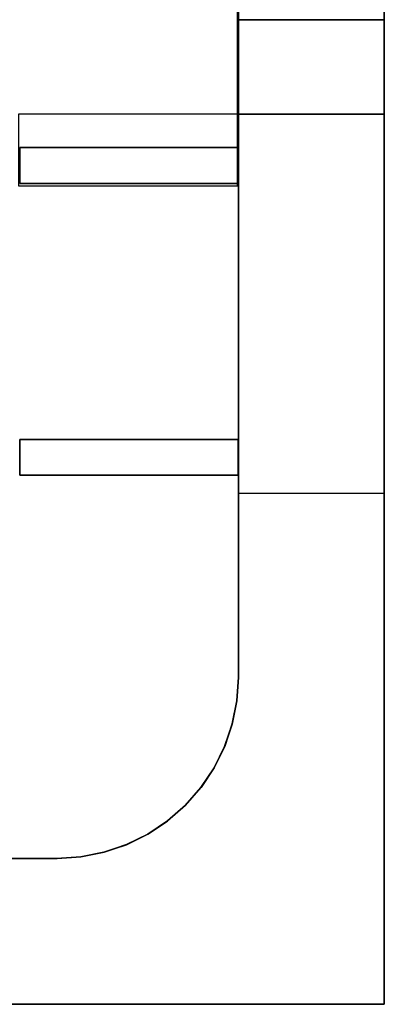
# Model space of a CAD drawing. Header units: millimetres. Extents: x -35 to 33166, y -35 to 31591.
# Tile 87 of 100: x 11537 to 11791, y -35 to 651. Entities that reach past the tile are written whole.
import ezdxf

# ---------------------------------------------------------------- set-up
doc = ezdxf.new("R2010")
doc.units = ezdxf.units.MM
doc.header["$LTSCALE"] = 25.4
doc.layers.get('0').update_dxf_attribs({"true_color": 0xffffff})
for name, color, linetype, true_color in [('end caps & lintels', 7, 'Continuous', 0xffa500), ('ICF - L1', 7, 'Continuous', 0xb4b464), ('ICF - L2', 7, 'Continuous', 0x64ff64)]:
    doc.layers.add(name, color=color, linetype=linetype, true_color=true_color)

# ---------------------------------------------------------------- blocks, each defined once
blk = doc.blocks.new('GF-WG18_LeftCap_6in_#1')
for p, q in [((0, 152.4), (0, 0)), ((50, 152.4), (0, 152.4)), ((50, 152.4, 457.2), (0, 152.4, 457.2)), ((0, 152.4, 457.2), (0, 0, 457.2)), ((0, 152.4), (0, 152.4, 457.2)), ((50, 0), (50, 152.4)), ((50, 0, 457.2), (50, 152.4, 457.2)), ((50, 152.4), (50, 152.4, 457.2)), ((0, 0), (50, 0)), ((0, 0, 457.2), (50, 0, 457.2)), ((0, 0), (0, 0, 457.2)), ((50, 0), (50, 0, 457.2))]:
    blk.add_line(p, q)
blk = doc.blocks.new('GF-WG18_LeftCap_6in_#2')
for p, q in [((0, 152.4), (0, 0)), ((50, 152.4), (0, 152.4)), ((50, 152.4, 457.2), (0, 152.4, 457.2)), ((0, 152.4, 457.2), (0, 0, 457.2)), ((0, 152.4), (0, 152.4, 457.2)), ((50, 0), (50, 152.4)), ((50, 0, 457.2), (50, 152.4, 457.2)), ((50, 152.4), (50, 152.4, 457.2)), ((0, 0), (50, 0)), ((0, 0, 457.2), (50, 0, 457.2)), ((0, 0), (0, 0, 457.2)), ((50, 0), (50, 0, 457.2))]:
    blk.add_line(p, q)
blk = doc.blocks.new('GF-WG18_LeftCap_6in_#3')
for p, q in [((0, 152.4), (0, 0)), ((50, 152.4), (0, 152.4)), ((50, 152.4, 457.2), (0, 152.4, 457.2)), ((0, 152.4, 457.2), (0, 0, 457.2)), ((0, 152.4), (0, 152.4, 457.2)), ((50, 0), (50, 152.4)), ((50, 0, 457.2), (50, 152.4, 457.2)), ((50, 152.4), (50, 152.4, 457.2)), ((0, 0), (50, 0)), ((0, 0, 457.2), (50, 0, 457.2)), ((0, 0), (0, 0, 457.2)), ((50, 0), (50, 0, 457.2))]:
    blk.add_line(p, q)
blk = doc.blocks.new('GF-WG18_LeftCap_6in_#4')
for p, q in [((0, 152.4), (0, 0)), ((50, 152.4), (0, 152.4)), ((50, 152.4, 457.2), (0, 152.4, 457.2)), ((0, 152.4, 457.2), (0, 0, 457.2)), ((0, 152.4), (0, 152.4, 457.2)), ((50, 0), (50, 152.4)), ((50, 0, 457.2), (50, 152.4, 457.2)), ((50, 152.4), (50, 152.4, 457.2)), ((0, 0), (50, 0)), ((0, 0, 457.2), (50, 0, 457.2)), ((0, 0), (0, 0, 457.2)), ((50, 0), (50, 0, 457.2))]:
    blk.add_line(p, q)
blk = doc.blocks.new('GF-WG18_LeftCap_6in_#5')
for p, q in [((0, 152.4), (0, 0)), ((50, 152.4), (0, 152.4)), ((50, 152.4, 271.2), (0, 152.4, 271.2)), ((0, 152.4, 271.2), (0, 0, 271.2)), ((0, 152.4), (0, 152.4, 271.2)), ((50, 0), (50, 152.4)), ((50, 0, 271.2), (50, 152.4, 271.2)), ((50, 152.4), (50, 152.4, 271.2)), ((0, 0), (50, 0)), ((0, 0, 271.2), (50, 0, 271.2)), ((0, 0), (0, 0, 271.2)), ((50, 0), (50, 0, 271.2))]:
    blk.add_line(p, q)
blk = doc.blocks.new('GF-WG18_HeadLintel_6in_#1')
for p, q in [((0, 152.4), (0, 0)), ((0, 152.4, 63), (0, 0, 63)), ((0, 0), (785, 0)), ((0, 0, 63), (785, 0, 63)), ((0, 0), (0, 0, 63))]:
    blk.add_line(p, q)
blk = doc.blocks.new('GF-WG18_SillLintel_6in_#1')
for p, q in [((0, 152.4), (0, 0)), ((0, 152.4, 63), (0, 0, 63)), ((0, 0), (785, 0)), ((0, 0, 63), (785, 0, 63)), ((0, 0), (0, 0, 63))]:
    blk.add_line(p, q)
blk = doc.blocks.new('6XR35_90_C_Web')
for p, q in [((-76.07, -46.84, -12.5), (-76.07, 46.84, -12.5)), ((-76.07, 46.84, -12.5), (76.07, 46.84, -12.5)), ((76.07, 46.84, 12.5), (-76.07, 46.84, 12.5)), ((-76.07, 46.84, 12.5), (-76.07, -46.84, 12.5)), ((-76.07, 46.84, -12.5), (-76.07, 46.84, 12.5)), ((76.07, 46.84, -12.5), (76.07, -46.84, -12.5)), ((76.07, -46.84, 12.5), (76.07, 46.84, 12.5)), ((76.07, 46.84, 12.5), (76.07, 46.84, -12.5)), ((76.07, -46.84, -12.5), (-76.07, -46.84, -12.5)), ((-76.07, -46.84, 12.5), (76.07, -46.84, 12.5)), ((-76.07, -46.84, 12.5), (-76.07, -46.84, -12.5)), ((76.07, -46.84, -12.5), (76.07, -46.84, 12.5))]:
    blk.add_line(p, q)
blk = doc.blocks.new('Group8144')
for p, q in [((-1070.26, 0, 0), (0, 0, 0)), ((-1070.26, 0, 457.2), (0, 0, 457.2)), ((0, 0, 0), (0, -685.8, 0)), ((0, 0, 457.2), (0, 0, 0)), ((0, 0, 457.2), (0, -620.08, 457.2)), ((-1070.26, -101.6, 0), (-227.79, -101.6, 0)), ((-1070.26, -101.6, 457.2), (-227.79, -101.6, 457.2)), ((-211.3, -102.68, 0), (-227.79, -101.6, 0)), ((-227.79, -101.6, 457.2), (-227.79, -101.6, 0)), ((-211.3, -102.68, 457.2), (-227.79, -101.6, 457.2)), ((-195.1, -105.91, 0), (-211.3, -102.68, 0)), ((-195.1, -105.91, 457.2), (-211.3, -102.68, 457.2)), ((-211.3, -102.68, 0), (-211.3, -102.68, 457.2)), ((-179.46, -111.22, 0), (-195.1, -105.91, 0)), ((-179.46, -111.22, 457.2), (-195.1, -105.91, 457.2)), ((-195.1, -105.91, 0), (-195.1, -105.91, 457.2)), ((-164.64, -118.53, 0), (-179.46, -111.22, 0)), ((-164.64, -118.53, 457.2), (-179.46, -111.22, 457.2)), ((-179.46, -111.22, 0), (-179.46, -111.22, 457.2)), ((-150.91, -127.72, 0), (-164.64, -118.53, 0)), ((-150.91, -127.72, 457.2), (-164.64, -118.53, 457.2)), ((-164.64, -118.53, 0), (-164.64, -118.53, 457.2)), ((-138.5, -138.62, 0), (-150.91, -127.72, 0)), ((-138.5, -138.62, 457.2), (-150.91, -127.72, 457.2)), ((-150.91, -127.72, 0), (-150.91, -127.72, 457.2)), ((-127.61, -151.05, 0), (-138.5, -138.62, 0)), ((-127.61, -151.05, 457.2), (-138.5, -138.62, 457.2)), ((-138.5, -138.62, 457.2), (-138.5, -138.62, 0)), ((-118.45, -164.79, 0), (-127.61, -151.05, 0)), ((-118.45, -164.79, 457.2), (-127.61, -151.05, 457.2)), ((-127.61, -151.05, 457.2), (-127.61, -151.05, 0)), ((-111.16, -179.62, 0), (-118.45, -164.79, 0)), ((-111.16, -179.62, 457.2), (-118.45, -164.79, 457.2)), ((-118.45, -164.79, 457.2), (-118.45, -164.79, 0)), ((-111.16, -179.62, 0), (-105.86, -195.27, 0)), ((-105.86, -195.27, 457.2), (-111.16, -179.62, 457.2)), ((-111.16, -179.62, 457.2), (-111.16, -179.62, 0)), ((-105.86, -195.27, 0), (-102.66, -211.47, 0)), ((-102.66, -211.47, 457.2), (-105.86, -195.27, 457.2)), ((-105.86, -195.27, 457.2), (-105.86, -195.27, 0)), ((-102.66, -211.47, 0), (-101.6, -227.96, 0)), ((-101.6, -227.96, 457.2), (-102.66, -211.47, 457.2)), ((-102.66, -211.47, 457.2), (-102.66, -211.47, 0)), ((-101.6, -227.96, 0), (-101.6, -685.8, 0)), ((-101.6, -620.08, 457.2), (-101.6, -227.96, 457.2)), ((-101.6, -227.96, 457.2), (-101.6, -227.96, 0)), ((0, -620.08, 367.8), (-101.6, -620.08, 367.8)), ((-101.6, -620.08, 367.8), (-101.6, -685.8, 367.8)), ((0, -620.08, 457.2), (-101.6, -620.08, 457.2)), ((-101.6, -620.08, 457.2), (-101.6, -620.08, 367.8)), ((0, -685.8, 367.8), (0, -620.08, 367.8)), ((0, -620.08, 367.8), (0, -620.08, 457.2)), ((-101.6, -685.8, 367.8), (0, -685.8, 367.8)), ((-101.6, -685.8, 0), (0, -685.8, 0)), ((-101.6, -685.8, 0), (-101.6, -685.8, 367.8)), ((0, -685.8, 0), (0, -685.8, 367.8))]:
    blk.add_line(p, q)
blk = doc.blocks.new('6XR35_90_C_MSG#66')
blk.add_blockref('Group8144', (0, 0))
at = {"extrusion": (9.17096e-16, 1, -1.15708e-14)}
for p in [(177.8, 99.45, -381), (177.8, 99.45, -584.2)]:
    blk.add_blockref('6XR35_90_C_Web', p, dxfattribs=at)
at = {"extrusion": (9.17096e-16, 1, 1.15708e-14)}
blk.add_blockref('6XR35_90_C_Web', (177.8, 360.57, -381), dxfattribs=at)
blk = doc.blocks.new('Group429#1')
for p, q in [((-1092.2, 0, 457.2), (0, 0, 457.2)), ((0, 0), (-1092.2, 0)), ((0, 0), (0, 0, 457.2)), ((0, 0, 457.2), (0, -685.8, 457.2)), ((0, -685.8), (0, 0)), ((-227.79, -101.6, 457.2), (-1092.2, -101.6, 457.2)), ((-1092.2, -101.6), (-227.79, -101.6)), ((-227.79, -101.6), (-227.79, -101.6, 457.2)), ((-227.79, -101.6, 457.2), (-211.3, -102.68, 457.2)), ((-227.79, -101.6), (-211.3, -102.68)), ((-211.3, -102.68, 457.2), (-195.1, -105.91, 457.2)), ((-211.3, -102.68), (-211.3, -102.68, 457.2)), ((-211.3, -102.68), (-195.1, -105.91)), ((-195.1, -105.91, 457.2), (-179.46, -111.22, 457.2)), ((-195.1, -105.91), (-195.1, -105.91, 457.2)), ((-195.1, -105.91), (-179.46, -111.22)), ((-179.46, -111.22, 457.2), (-164.64, -118.53, 457.2)), ((-179.46, -111.22), (-179.46, -111.22, 457.2)), ((-179.46, -111.22), (-164.64, -118.53)), ((-164.64, -118.53, 457.2), (-150.91, -127.72, 457.2)), ((-164.64, -118.53), (-164.64, -118.53, 457.2)), ((-164.64, -118.53), (-150.91, -127.72)), ((-150.91, -127.72, 457.2), (-138.5, -138.62, 457.2)), ((-150.91, -127.72), (-150.91, -127.72, 457.2)), ((-150.91, -127.72), (-138.5, -138.62)), ((-138.5, -138.62, 457.2), (-127.61, -151.05, 457.2)), ((-138.5, -138.62), (-138.5, -138.62, 457.2)), ((-138.5, -138.62), (-127.61, -151.05)), ((-127.61, -151.05, 457.2), (-118.45, -164.79, 457.2)), ((-127.61, -151.05), (-127.61, -151.05, 457.2)), ((-127.61, -151.05), (-118.45, -164.79)), ((-118.45, -164.79, 457.2), (-111.16, -179.62, 457.2)), ((-118.45, -164.79), (-118.45, -164.79, 457.2)), ((-118.45, -164.79), (-111.16, -179.62)), ((-111.16, -179.62, 457.2), (-105.86, -195.27, 457.2)), ((-111.16, -179.62), (-111.16, -179.62, 457.2)), ((-111.16, -179.62), (-105.86, -195.27)), ((-105.86, -195.27, 457.2), (-102.66, -211.47, 457.2)), ((-105.86, -195.27), (-105.86, -195.27, 457.2)), ((-105.86, -195.27), (-102.66, -211.47)), ((-102.66, -211.47, 457.2), (-101.6, -227.96, 457.2)), ((-102.66, -211.47), (-102.66, -211.47, 457.2)), ((-102.66, -211.47), (-101.6, -227.96)), ((-101.6, -685.8, 457.2), (-101.6, -227.96, 457.2)), ((-101.6, -227.96, 457.2), (-101.6, -227.96)), ((-101.6, -227.96), (-101.6, -685.8))]:
    blk.add_line(p, q)
blk = doc.blocks.new('6XR35_90_C')
blk.add_blockref('Group429#1', (0, 0))
at = {"extrusion": (1, -1.02405e-15, 1.15708e-14)}
for p in [(-177.67, 358.96, -584.2), (-177.67, 358.96, -381)]:
    blk.add_blockref('6XR35_90_C_Web', p, dxfattribs=at)
at = {"extrusion": (1, -1.02405e-15, -1.15708e-14)}
for p in [(-177.67, 97.84, -584.2), (-177.67, 97.84, -381)]:
    blk.add_blockref('6XR35_90_C_Web', p, dxfattribs=at)
blk = doc.blocks.new('Group8495')
for p, q in [((-620.08, 0, 0), (-620.08, -101.6, 0)), ((-620.08, -101.6, 457.2), (-620.08, 0, 457.2)), ((-620.08, 0, 457.2), (-620.08, 0, 0)), ((-620.08, 0, 457.2), (0, 0, 457.2)), ((0, 0, 0), (-620.08, 0, 0)), ((0, 0, 457.2), (0, 0, 0)), ((0, 0, 457.2), (0, -685.8, 457.2)), ((0, 0, 0), (0, -685.8, 0)), ((-620.08, -101.6, 0), (-620.08, -101.6, 457.2)), ((-227.79, -101.6, 457.2), (-620.08, -101.6, 457.2)), ((-227.79, -101.6, 0), (-620.08, -101.6, 0)), ((-227.79, -101.6, 0), (-227.79, -101.6, 457.2)), ((-211.3, -102.68, 457.2), (-227.79, -101.6, 457.2)), ((-227.79, -101.6, 0), (-211.3, -102.68, 0)), ((-195.1, -105.91, 457.2), (-211.3, -102.68, 457.2)), ((-211.3, -102.68, 0), (-195.1, -105.91, 0)), ((-211.3, -102.68, 0), (-211.3, -102.68, 457.2)), ((-179.46, -111.22, 457.2), (-195.1, -105.91, 457.2)), ((-195.1, -105.91, 0), (-179.46, -111.22, 0)), ((-195.1, -105.91, 0), (-195.1, -105.91, 457.2)), ((-164.64, -118.53, 457.2), (-179.46, -111.22, 457.2)), ((-179.46, -111.22, 0), (-164.64, -118.53, 0)), ((-179.46, -111.22, 0), (-179.46, -111.22, 457.2)), ((-150.91, -127.72, 457.2), (-164.64, -118.53, 457.2)), ((-164.64, -118.53, 0), (-150.91, -127.72, 0)), ((-164.64, -118.53, 0), (-164.64, -118.53, 457.2)), ((-138.5, -138.62, 457.2), (-150.91, -127.72, 457.2)), ((-138.5, -138.62, 0), (-150.91, -127.72, 0)), ((-150.91, -127.72, 0), (-150.91, -127.72, 457.2)), ((-127.61, -151.05, 457.2), (-138.5, -138.62, 457.2)), ((-127.61, -151.05, 0), (-138.5, -138.62, 0)), ((-138.5, -138.62, 0), (-138.5, -138.62, 457.2)), ((-118.45, -164.79, 457.2), (-127.61, -151.05, 457.2)), ((-118.45, -164.79, 0), (-127.61, -151.05, 0)), ((-127.61, -151.05, 457.2), (-127.61, -151.05, 0)), ((-111.16, -179.62, 457.2), (-118.45, -164.79, 457.2)), ((-111.16, -179.62, 0), (-118.45, -164.79, 0)), ((-118.45, -164.79, 457.2), (-118.45, -164.79, 0)), ((-105.86, -195.27, 457.2), (-111.16, -179.62, 457.2)), ((-111.16, -179.62, 0), (-105.86, -195.27, 0)), ((-111.16, -179.62, 457.2), (-111.16, -179.62, 0)), ((-102.66, -211.47, 457.2), (-105.86, -195.27, 457.2)), ((-105.86, -195.27, 0), (-102.66, -211.47, 0)), ((-105.86, -195.27, 457.2), (-105.86, -195.27, 0)), ((-101.6, -227.96, 457.2), (-102.66, -211.47, 457.2)), ((-102.66, -211.47, 0), (-101.6, -227.96, 0)), ((-102.66, -211.47, 457.2), (-102.66, -211.47, 0)), ((-101.6, -685.8, 457.2), (-101.6, -227.96, 457.2)), ((-101.6, -227.96, 0), (-101.6, -685.8, 0)), ((-101.6, -227.96, 457.2), (-101.6, -227.96, 0)), ((0, -685.8, 457.2), (-101.6, -685.8, 457.2)), ((-101.6, -685.8, 0), (0, -685.8, 0)), ((-101.6, -685.8, 457.2), (-101.6, -685.8, 0)), ((0, -685.8, 457.2), (0, -685.8, 0))]:
    blk.add_line(p, q)
blk = doc.blocks.new('6XR35_90_C_MSG#97')
blk.add_blockref('Group8495', (0, 0))
at = {"extrusion": (1, -1.02405e-15, 1.15708e-14)}
blk.add_blockref('6XR35_90_C_Web', (-177.67, 358.96, -381), dxfattribs=at)
at = {"extrusion": (1, -1.02405e-15, -1.15708e-14)}
blk.add_blockref('6XR35_90_C_Web', (-177.67, 97.84, -381), dxfattribs=at)
blk = doc.blocks.new('Group8661')
for p, q in [((-1070.26, 0, 0), (0, 0, 0)), ((-1070.26, 0, 457.2), (0, 0, 457.2)), ((0, -620.08, 0), (0, 0, 0)), ((0, 0, 457.2), (0, 0, 0)), ((0, 0, 457.2), (0, -620.08, 457.2)), ((-1070.26, -101.6, 0), (-227.79, -101.6, 0)), ((-1070.26, -101.6, 457.2), (-227.79, -101.6, 457.2)), ((-211.3, -102.68, 0), (-227.79, -101.6, 0)), ((-227.79, -101.6, 457.2), (-227.79, -101.6, 0)), ((-211.3, -102.68, 457.2), (-227.79, -101.6, 457.2)), ((-195.1, -105.91, 0), (-211.3, -102.68, 0)), ((-195.1, -105.91, 457.2), (-211.3, -102.68, 457.2)), ((-211.3, -102.68, 0), (-211.3, -102.68, 457.2)), ((-179.46, -111.22, 0), (-195.1, -105.91, 0)), ((-179.46, -111.22, 457.2), (-195.1, -105.91, 457.2)), ((-195.1, -105.91, 0), (-195.1, -105.91, 457.2)), ((-164.64, -118.53, 0), (-179.46, -111.22, 0)), ((-164.64, -118.53, 457.2), (-179.46, -111.22, 457.2)), ((-179.46, -111.22, 0), (-179.46, -111.22, 457.2)), ((-150.91, -127.72, 0), (-164.64, -118.53, 0)), ((-150.91, -127.72, 457.2), (-164.64, -118.53, 457.2)), ((-164.64, -118.53, 0), (-164.64, -118.53, 457.2)), ((-138.5, -138.62, 0), (-150.91, -127.72, 0)), ((-138.5, -138.62, 457.2), (-150.91, -127.72, 457.2)), ((-150.91, -127.72, 0), (-150.91, -127.72, 457.2)), ((-127.61, -151.05, 0), (-138.5, -138.62, 0)), ((-127.61, -151.05, 457.2), (-138.5, -138.62, 457.2)), ((-138.5, -138.62, 457.2), (-138.5, -138.62, 0)), ((-127.61, -151.05, 0), (-118.45, -164.79, 0)), ((-118.45, -164.79, 457.2), (-127.61, -151.05, 457.2)), ((-127.61, -151.05, 457.2), (-127.61, -151.05, 0)), ((-118.45, -164.79, 0), (-111.16, -179.62, 0)), ((-111.16, -179.62, 457.2), (-118.45, -164.79, 457.2)), ((-118.45, -164.79, 457.2), (-118.45, -164.79, 0)), ((-111.16, -179.62, 0), (-105.86, -195.27, 0)), ((-105.86, -195.27, 457.2), (-111.16, -179.62, 457.2)), ((-111.16, -179.62, 457.2), (-111.16, -179.62, 0)), ((-105.86, -195.27, 0), (-102.66, -211.47, 0)), ((-102.66, -211.47, 457.2), (-105.86, -195.27, 457.2)), ((-105.86, -195.27, 457.2), (-105.86, -195.27, 0)), ((-102.66, -211.47, 0), (-101.6, -227.96, 0)), ((-101.6, -227.96, 457.2), (-102.66, -211.47, 457.2)), ((-102.66, -211.47, 457.2), (-102.66, -211.47, 0)), ((-101.6, -620.08, 0), (-101.6, -227.96, 0)), ((-101.6, -620.08, 457.2), (-101.6, -227.96, 457.2)), ((-101.6, -227.96, 457.2), (-101.6, -227.96, 0)), ((0, -620.08, 457.2), (-101.6, -620.08, 457.2)), ((-101.6, -620.08, 457.2), (-101.6, -620.08, 0)), ((-101.6, -620.08, 0), (0, -620.08, 0)), ((0, -620.08, 0), (0, -620.08, 457.2))]:
    blk.add_line(p, q)
blk = doc.blocks.new('6XR35_90_C_MSG#132')
blk.add_blockref('Group8661', (0, 0))
at = {"extrusion": (9.17096e-16, 1, -1.15708e-14)}
blk.add_blockref('6XR35_90_C_Web', (177.8, 99.45, -381), dxfattribs=at)
at = {"extrusion": (9.17096e-16, 1, 1.15708e-14)}
blk.add_blockref('6XR35_90_C_Web', (177.8, 360.57, -381), dxfattribs=at)
blk = doc.blocks.new('Group#1506')
for p, q in [((-620.08, 0, 0), (-620.08, -101.6, 0)), ((-620.08, -101.6, 457.2), (-620.08, 0, 457.2)), ((-620.08, 0, 457.2), (-620.08, 0, 0)), ((0, 0, 0), (-620.08, 0, 0)), ((-620.08, 0, 457.2), (0, 0, 457.2)), ((0, 0, 0), (0, -685.8, 0)), ((0, 0, 457.2), (0, 0, 0)), ((0, 0, 457.2), (0, -685.8, 457.2)), ((-620.08, -101.6, 0), (-620.08, -101.6, 457.2)), ((-227.79, -101.6, 0), (-620.08, -101.6, 0)), ((-227.79, -101.6, 457.2), (-620.08, -101.6, 457.2)), ((-227.79, -101.6, 0), (-211.3, -102.68, 0)), ((-227.79, -101.6, 0), (-227.79, -101.6, 457.2)), ((-211.3, -102.68, 457.2), (-227.79, -101.6, 457.2)), ((-211.3, -102.68, 0), (-195.1, -105.91, 0)), ((-195.1, -105.91, 457.2), (-211.3, -102.68, 457.2)), ((-211.3, -102.68, 0), (-211.3, -102.68, 457.2)), ((-195.1, -105.91, 0), (-179.46, -111.22, 0)), ((-179.46, -111.22, 457.2), (-195.1, -105.91, 457.2)), ((-195.1, -105.91, 0), (-195.1, -105.91, 457.2)), ((-179.46, -111.22, 0), (-164.64, -118.53, 0)), ((-164.64, -118.53, 457.2), (-179.46, -111.22, 457.2)), ((-179.46, -111.22, 0), (-179.46, -111.22, 457.2)), ((-164.64, -118.53, 0), (-150.91, -127.72, 0)), ((-150.91, -127.72, 457.2), (-164.64, -118.53, 457.2)), ((-164.64, -118.53, 0), (-164.64, -118.53, 457.2)), ((-138.5, -138.62, 0), (-150.91, -127.72, 0)), ((-138.5, -138.62, 457.2), (-150.91, -127.72, 457.2)), ((-150.91, -127.72, 0), (-150.91, -127.72, 457.2)), ((-127.61, -151.05, 0), (-138.5, -138.62, 0)), ((-127.61, -151.05, 457.2), (-138.5, -138.62, 457.2)), ((-138.5, -138.62, 0), (-138.5, -138.62, 457.2)), ((-118.45, -164.79, 0), (-127.61, -151.05, 0)), ((-118.45, -164.79, 457.2), (-127.61, -151.05, 457.2)), ((-127.61, -151.05, 457.2), (-127.61, -151.05, 0)), ((-111.16, -179.62, 0), (-118.45, -164.79, 0)), ((-111.16, -179.62, 457.2), (-118.45, -164.79, 457.2)), ((-118.45, -164.79, 457.2), (-118.45, -164.79, 0)), ((-111.16, -179.62, 0), (-105.86, -195.27, 0)), ((-105.86, -195.27, 457.2), (-111.16, -179.62, 457.2)), ((-111.16, -179.62, 457.2), (-111.16, -179.62, 0)), ((-105.86, -195.27, 0), (-102.66, -211.47, 0)), ((-102.66, -211.47, 457.2), (-105.86, -195.27, 457.2)), ((-105.86, -195.27, 457.2), (-105.86, -195.27, 0)), ((-102.66, -211.47, 0), (-101.6, -227.96, 0)), ((-101.6, -227.96, 457.2), (-102.66, -211.47, 457.2)), ((-102.66, -211.47, 457.2), (-102.66, -211.47, 0)), ((-101.6, -227.96, 0), (-101.6, -685.8, 0)), ((-101.6, -685.8, 457.2), (-101.6, -227.96, 457.2)), ((-101.6, -227.96, 457.2), (-101.6, -227.96, 0)), ((-101.6, -685.8, 0), (0, -685.8, 0)), ((0, -685.8, 457.2), (-101.6, -685.8, 457.2)), ((-101.6, -685.8, 457.2), (-101.6, -685.8, 0)), ((0, -685.8, 457.2), (0, -685.8, 0))]:
    blk.add_line(p, q)
blk = doc.blocks.new('6XR35_90_C_MSG#168')
blk.add_blockref('Group#1506', (0, 0))
at = {"extrusion": (1, -1.02405e-15, 1.15708e-14)}
blk.add_blockref('6XR35_90_C_Web', (-177.67, 358.96, -381), dxfattribs=at)
at = {"extrusion": (1, -1.02405e-15, -1.15708e-14)}
blk.add_blockref('6XR35_90_C_Web', (-177.67, 97.84, -381), dxfattribs=at)
blk = doc.blocks.new('Group9299')
for p, q in [((-1070.26, 0, 457.2), (0, 0, 457.2)), ((-1070.26, 0, 0), (0, 0, 0)), ((0, 0, 457.2), (0, 0, 0)), ((0, 0, 457.2), (0, -620.08, 457.2)), ((0, -620.08, 0), (0, 0, 0)), ((-1070.26, -101.6, 0), (-227.79, -101.6, 0)), ((-1070.26, -101.6, 457.2), (-227.79, -101.6, 457.2)), ((-227.79, -101.6, 457.2), (-227.79, -101.6, 0)), ((-211.3, -102.68, 457.2), (-227.79, -101.6, 457.2)), ((-211.3, -102.68, 0), (-227.79, -101.6, 0)), ((-195.1, -105.91, 457.2), (-211.3, -102.68, 457.2)), ((-195.1, -105.91, 0), (-211.3, -102.68, 0)), ((-211.3, -102.68, 0), (-211.3, -102.68, 457.2)), ((-179.46, -111.22, 457.2), (-195.1, -105.91, 457.2)), ((-179.46, -111.22, 0), (-195.1, -105.91, 0)), ((-195.1, -105.91, 0), (-195.1, -105.91, 457.2)), ((-164.64, -118.53, 457.2), (-179.46, -111.22, 457.2)), ((-164.64, -118.53, 0), (-179.46, -111.22, 0)), ((-179.46, -111.22, 0), (-179.46, -111.22, 457.2)), ((-150.91, -127.72, 457.2), (-164.64, -118.53, 457.2)), ((-150.91, -127.72, 0), (-164.64, -118.53, 0)), ((-164.64, -118.53, 0), (-164.64, -118.53, 457.2)), ((-138.5, -138.62, 457.2), (-150.91, -127.72, 457.2)), ((-138.5, -138.62, 0), (-150.91, -127.72, 0)), ((-150.91, -127.72, 0), (-150.91, -127.72, 457.2)), ((-127.61, -151.05, 457.2), (-138.5, -138.62, 457.2)), ((-127.61, -151.05, 0), (-138.5, -138.62, 0)), ((-138.5, -138.62, 457.2), (-138.5, -138.62, 0)), ((-118.45, -164.79, 457.2), (-127.61, -151.05, 457.2)), ((-127.61, -151.05, 0), (-118.45, -164.79, 0)), ((-127.61, -151.05, 457.2), (-127.61, -151.05, 0)), ((-111.16, -179.62, 457.2), (-118.45, -164.79, 457.2)), ((-118.45, -164.79, 0), (-111.16, -179.62, 0)), ((-118.45, -164.79, 457.2), (-118.45, -164.79, 0)), ((-105.86, -195.27, 457.2), (-111.16, -179.62, 457.2)), ((-111.16, -179.62, 0), (-105.86, -195.27, 0)), ((-111.16, -179.62, 457.2), (-111.16, -179.62, 0)), ((-102.66, -211.47, 457.2), (-105.86, -195.27, 457.2)), ((-105.86, -195.27, 0), (-102.66, -211.47, 0)), ((-105.86, -195.27, 457.2), (-105.86, -195.27, 0)), ((-101.6, -227.96, 457.2), (-102.66, -211.47, 457.2)), ((-102.66, -211.47, 0), (-101.6, -227.96, 0)), ((-102.66, -211.47, 457.2), (-102.66, -211.47, 0)), ((-101.6, -620.08, 457.2), (-101.6, -227.96, 457.2)), ((-101.6, -620.08, 0), (-101.6, -227.96, 0)), ((-101.6, -227.96, 457.2), (-101.6, -227.96, 0)), ((0, -620.08, 457.2), (-101.6, -620.08, 457.2)), ((-101.6, -620.08, 457.2), (-101.6, -620.08, 0)), ((-101.6, -620.08, 0), (0, -620.08, 0)), ((0, -620.08, 0), (0, -620.08, 457.2))]:
    blk.add_line(p, q)
blk = doc.blocks.new('6XR35_90_C_MSG#205')
blk.add_blockref('Group9299', (0, 0))
at = {"extrusion": (9.17096e-16, 1, -1.15708e-14)}
blk.add_blockref('6XR35_90_C_Web', (177.8, 99.45, -381), dxfattribs=at)
at = {"extrusion": (9.17096e-16, 1, 1.15708e-14)}
blk.add_blockref('6XR35_90_C_Web', (177.8, 360.57, -381), dxfattribs=at)
blk = doc.blocks.new('Group#3559')
for p, q in [((-1092.2, 0, 182.3), (-620.08, 0, 182.3)), ((-1092.2, 0, 457.2), (0, 0, 457.2)), ((-620.08, 0, 182.3), (-620.08, -101.6, 182.3)), ((-620.08, 0, 0), (-620.08, -101.6, 0)), ((-620.08, 0, 182.3), (-620.08, 0, 0)), ((0, 0, 0), (-620.08, 0, 0)), ((0, 0, 457.2), (0, 0, 0)), ((0, 0, 457.2), (0, -685.8, 457.2)), ((0, 0, 0), (0, -685.8, 0)), ((-620.08, -101.6, 182.3), (-1092.2, -101.6, 182.3)), ((-1092.2, -101.6, 457.2), (-227.79, -101.6, 457.2)), ((-620.08, -101.6, 0), (-620.08, -101.6, 182.3)), ((-620.08, -101.6, 0), (-227.79, -101.6, 0)), ((-227.79, -101.6, 0), (-227.79, -101.6, 457.2)), ((-211.3, -102.68, 457.2), (-227.79, -101.6, 457.2)), ((-211.3, -102.68, 0), (-227.79, -101.6, 0)), ((-195.1, -105.91, 457.2), (-211.3, -102.68, 457.2)), ((-195.1, -105.91, 0), (-211.3, -102.68, 0)), ((-211.3, -102.68, 0), (-211.3, -102.68, 457.2)), ((-179.46, -111.22, 457.2), (-195.1, -105.91, 457.2)), ((-179.46, -111.22, 0), (-195.1, -105.91, 0)), ((-195.1, -105.91, 0), (-195.1, -105.91, 457.2)), ((-164.64, -118.53, 457.2), (-179.46, -111.22, 457.2)), ((-164.64, -118.53, 0), (-179.46, -111.22, 0)), ((-179.46, -111.22, 0), (-179.46, -111.22, 457.2)), ((-150.91, -127.72, 457.2), (-164.64, -118.53, 457.2)), ((-150.91, -127.72, 0), (-164.64, -118.53, 0)), ((-164.64, -118.53, 0), (-164.64, -118.53, 457.2)), ((-138.5, -138.62, 457.2), (-150.91, -127.72, 457.2)), ((-138.5, -138.62, 0), (-150.91, -127.72, 0)), ((-150.91, -127.72, 0), (-150.91, -127.72, 457.2)), ((-127.61, -151.05, 457.2), (-138.5, -138.62, 457.2)), ((-127.61, -151.05, 0), (-138.5, -138.62, 0)), ((-138.5, -138.62, 0), (-138.5, -138.62, 457.2)), ((-118.45, -164.79, 457.2), (-127.61, -151.05, 457.2)), ((-118.45, -164.79, 0), (-127.61, -151.05, 0)), ((-127.61, -151.05, 457.2), (-127.61, -151.05, 0)), ((-111.16, -179.62, 457.2), (-118.45, -164.79, 457.2)), ((-111.16, -179.62, 0), (-118.45, -164.79, 0)), ((-118.45, -164.79, 457.2), (-118.45, -164.79, 0)), ((-105.86, -195.27, 457.2), (-111.16, -179.62, 457.2)), ((-111.16, -179.62, 0), (-105.86, -195.27, 0)), ((-111.16, -179.62, 457.2), (-111.16, -179.62, 0)), ((-102.66, -211.47, 457.2), (-105.86, -195.27, 457.2)), ((-105.86, -195.27, 0), (-102.66, -211.47, 0)), ((-105.86, -195.27, 457.2), (-105.86, -195.27, 0)), ((-101.6, -227.96, 457.2), (-102.66, -211.47, 457.2)), ((-102.66, -211.47, 0), (-101.6, -227.96, 0)), ((-102.66, -211.47, 457.2), (-102.66, -211.47, 0)), ((-101.6, -685.8, 457.2), (-101.6, -227.96, 457.2)), ((-101.6, -227.96, 0), (-101.6, -685.8, 0)), ((-101.6, -227.96, 457.2), (-101.6, -227.96, 0))]:
    blk.add_line(p, q)
blk = doc.blocks.new('6XR35_90_C_MSG#237')
blk.add_blockref('Group#3559', (0, 0))
at = {"extrusion": (1, -1.02405e-15, 1.15708e-14)}
for p in [(-177.67, 358.96, -584.2), (-177.67, 358.96, -381)]:
    blk.add_blockref('6XR35_90_C_Web', p, dxfattribs=at)
at = {"extrusion": (1, -1.02405e-15, -1.15708e-14)}
blk.add_blockref('6XR35_90_C_Web', (-177.67, 97.84, -381), dxfattribs=at)
blk = doc.blocks.new('Group#3995')
for p, q in [((-1092.2, 0, 457.2), (0, 0, 457.2)), ((-1092.2, 0, 0), (0, 0, 0)), ((0, 0, 457.2), (0, 0, 0)), ((0, 0, 457.2), (0, -685.8, 457.2)), ((0, 0, 0), (0, -685.8, 0)), ((-227.79, -101.6, 457.2), (-1092.2, -101.6, 457.2)), ((-1092.2, -101.6, 0), (-227.79, -101.6, 0)), ((-211.3, -102.68, 457.2), (-227.79, -101.6, 457.2)), ((-211.3, -102.68, 0), (-227.79, -101.6, 0)), ((-227.79, -101.6, 457.2), (-227.79, -101.6, 0)), ((-195.1, -105.91, 457.2), (-211.3, -102.68, 457.2)), ((-195.1, -105.91, 0), (-211.3, -102.68, 0)), ((-211.3, -102.68, 0), (-211.3, -102.68, 457.2)), ((-179.46, -111.22, 457.2), (-195.1, -105.91, 457.2)), ((-179.46, -111.22, 0), (-195.1, -105.91, 0)), ((-195.1, -105.91, 0), (-195.1, -105.91, 457.2)), ((-164.64, -118.53, 457.2), (-179.46, -111.22, 457.2)), ((-164.64, -118.53, 0), (-179.46, -111.22, 0)), ((-179.46, -111.22, 0), (-179.46, -111.22, 457.2)), ((-150.91, -127.72, 457.2), (-164.64, -118.53, 457.2)), ((-150.91, -127.72, 0), (-164.64, -118.53, 0)), ((-164.64, -118.53, 0), (-164.64, -118.53, 457.2)), ((-138.5, -138.62, 457.2), (-150.91, -127.72, 457.2)), ((-138.5, -138.62, 0), (-150.91, -127.72, 0)), ((-150.91, -127.72, 0), (-150.91, -127.72, 457.2)), ((-127.61, -151.05, 457.2), (-138.5, -138.62, 457.2)), ((-127.61, -151.05, 0), (-138.5, -138.62, 0)), ((-138.5, -138.62, 0), (-138.5, -138.62, 457.2)), ((-118.45, -164.79, 457.2), (-127.61, -151.05, 457.2)), ((-118.45, -164.79, 0), (-127.61, -151.05, 0)), ((-127.61, -151.05, 457.2), (-127.61, -151.05, 0)), ((-111.16, -179.62, 457.2), (-118.45, -164.79, 457.2)), ((-111.16, -179.62, 0), (-118.45, -164.79, 0)), ((-118.45, -164.79, 457.2), (-118.45, -164.79, 0)), ((-105.86, -195.27, 457.2), (-111.16, -179.62, 457.2)), ((-111.16, -179.62, 0), (-105.86, -195.27, 0)), ((-111.16, -179.62, 457.2), (-111.16, -179.62, 0)), ((-102.66, -211.47, 457.2), (-105.86, -195.27, 457.2)), ((-105.86, -195.27, 0), (-102.66, -211.47, 0)), ((-105.86, -195.27, 457.2), (-105.86, -195.27, 0)), ((-101.6, -227.96, 457.2), (-102.66, -211.47, 457.2)), ((-102.66, -211.47, 0), (-101.6, -227.96, 0)), ((-102.66, -211.47, 457.2), (-102.66, -211.47, 0)), ((-101.6, -685.8, 457.2), (-101.6, -227.96, 457.2)), ((-101.6, -227.96, 0), (-101.6, -685.8, 0)), ((-101.6, -227.96, 457.2), (-101.6, -227.96, 0)), ((0, -685.8, 457.2), (-101.6, -685.8, 457.2)), ((-101.6, -685.8, 0), (0, -685.8, 0)), ((-101.6, -685.8, 457.2), (-101.6, -685.8, 0)), ((0, -685.8, 457.2), (0, -685.8, 0))]:
    blk.add_line(p, q)
blk = doc.blocks.new('Group#3997')
for p, q in [((-76.07, -1.12, 12.5), (76.07, -1.12, 12.5)), ((76.07, -1.12, -12.5), (-76.07, -1.12, -12.5)), ((-76.07, -1.12, -12.5), (-76.07, -1.12, 12.5)), ((-76.07, -46.84, -12.5), (-76.07, -1.12, -12.5)), ((-76.07, -46.84, 12.5), (-76.07, -1.12, 12.5)), ((76.07, -1.12, 12.5), (76.07, -1.12, -12.5)), ((76.07, -46.84, -12.5), (76.07, -1.12, -12.5)), ((76.07, -46.84, 12.5), (76.07, -1.12, 12.5)), ((-76.07, -46.84, -12.5), (76.07, -46.84, -12.5)), ((76.07, -46.84, 12.5), (-76.07, -46.84, 12.5)), ((-76.07, -46.84, 12.5), (-76.07, -46.84, -12.5)), ((76.07, -46.84, 12.5), (76.07, -46.84, -12.5))]:
    blk.add_line(p, q)
blk = doc.blocks.new('Group#4001')
for p, q in [((-76.07, -1.12, 12.5), (76.07, -1.12, 12.5)), ((76.07, -1.12, -12.5), (-76.07, -1.12, -12.5)), ((-76.07, -1.12, -12.5), (-76.07, -1.12, 12.5)), ((-76.07, -46.84, -12.5), (-76.07, -1.12, -12.5)), ((-76.07, -46.84, 12.5), (-76.07, -1.12, 12.5)), ((76.07, -1.12, 12.5), (76.07, -1.12, -12.5)), ((76.07, -46.84, -12.5), (76.07, -1.12, -12.5)), ((76.07, -46.84, 12.5), (76.07, -1.12, 12.5)), ((-76.07, -46.84, -12.5), (76.07, -46.84, -12.5)), ((76.07, -46.84, 12.5), (-76.07, -46.84, 12.5)), ((-76.07, -46.84, 12.5), (-76.07, -46.84, -12.5)), ((76.07, -46.84, 12.5), (76.07, -46.84, -12.5))]:
    blk.add_line(p, q)
blk = doc.blocks.new('6XR35_90_C_MSG#276')
blk.add_blockref('Group#3995', (0, 0))
at = {"extrusion": (9.17096e-16, 1, -1.15708e-14)}
for name, p in [('Group#4001', (177.8, 99.45, -381)), ('Group#3997', (177.8, 99.45, -584.2))]:
    blk.add_blockref(name, p, dxfattribs=at)
blk = doc.blocks.new('Group8275')
for p, q in [((-254, 265.1, 367.8), (-355.6, 265.1, 367.8)), ((-355.6, 265.1, 367.8), (-355.6, 0, 367.8)), ((-355.6, 0, 0), (-355.6, 265.1, 0)), ((-355.6, 265.1, 0), (-254, 265.1, 0)), ((-355.6, 265.1, 367.8), (-355.6, 265.1, 0)), ((-254, 0, 367.8), (-254, 265.1, 367.8)), ((-254, 0, 0), (-254, 265.1, 0)), ((-254, 265.1, 367.8), (-254, 265.1, 0)), ((-355.6, 0, 367.8), (-254, 0, 367.8)), ((-355.6, 0, 0), (-254, 0, 0)), ((-355.6, 0, 367.8), (-355.6, 0, 0)), ((-254, 0, 367.8), (-254, 0, 0))]:
    blk.add_line(p, q)
blk = doc.blocks.new('6XR35_96_S_CUT_10_375_MSG')
blk.add_blockref('Group8275', (0, 0))
blk = doc.blocks.new('Group3573')
at = {"layer": 'ICF - L1'}
for name, p, rotation in [('6XR35_90_C', (11790.51, -34.58, -100), 270), ('6XR35_90_C_MSG#237', (11790.51, -34.58, 2643.2), 270), ('6XR35_96_S_CUT_10_375_MSG', (11434.91, 916.32, 357.2), 180), ('6XR35_90_C_MSG#97', (11790.51, -34.58, 814.4), 270), ('6XR35_90_C_MSG#168', (11790.51, -34.58, 1728.8), 270)]:
    blk.add_blockref(name, p, dxfattribs=dict(at, rotation=rotation))
at = {"layer": 'ICF - L1', "extrusion": (0, 0, -1), "zscale": -1, "rotation": 180}
for name, p in [('6XR35_90_C_MSG#276', (-11790.51, -34.58, -3100.4)), ('6XR35_90_C_MSG#66', (-11790.51, -34.58, -357.2)), ('6XR35_90_C_MSG#132', (-11790.51, -34.58, -1271.6)), ('6XR35_90_C_MSG#205', (-11790.51, -34.58, -2186))]:
    blk.add_blockref(name, p, dxfattribs=at)
blk = doc.blocks.new('6XR35_90_C#3')
blk.add_blockref('Group429#1', (0, 0))
at = {"extrusion": (1, -1.02405e-15, 1.15708e-14)}
for p in [(-177.67, 358.96, -584.2), (-177.67, 358.96, -381)]:
    blk.add_blockref('6XR35_90_C_Web', p, dxfattribs=at)
at = {"extrusion": (1, -1.02405e-15, -1.15708e-14)}
for p in [(-177.67, 97.84, -584.2), (-177.67, 97.84, -381)]:
    blk.add_blockref('6XR35_90_C_Web', p, dxfattribs=at)
at = {"extrusion": (9.17096e-16, 1, -1.15708e-14)}
for p in [(177.8, 99.45, -381), (177.8, 99.45, -584.2)]:
    blk.add_blockref('6XR35_90_C_Web', p, dxfattribs=at)
at = {"extrusion": (9.17096e-16, 1, 1.15708e-14)}
for p in [(177.8, 360.57, -381), (177.8, 360.57, -584.2)]:
    blk.add_blockref('6XR35_90_C_Web', p, dxfattribs=at)
blk = doc.blocks.new('Group9442')
for p, q in [((-1070.26, 0, 0), (0, 0, 0)), ((-1070.26, 0, 457.2), (0, 0, 457.2)), ((0, 0, 0), (0, -685.8, 0)), ((0, 0, 457.2), (0, 0, 0)), ((0, 0, 457.2), (0, -685.8, 457.2)), ((-1070.26, -101.6, 0), (-227.79, -101.6, 0)), ((-1070.26, -101.6, 457.2), (-227.79, -101.6, 457.2)), ((-211.3, -102.68, 0), (-227.79, -101.6, 0)), ((-227.79, -101.6, 457.2), (-227.79, -101.6, 0)), ((-211.3, -102.68, 457.2), (-227.79, -101.6, 457.2)), ((-195.1, -105.91, 0), (-211.3, -102.68, 0)), ((-211.3, -102.68, 0), (-211.3, -102.68, 457.2)), ((-195.1, -105.91, 457.2), (-211.3, -102.68, 457.2)), ((-179.46, -111.22, 0), (-195.1, -105.91, 0)), ((-179.46, -111.22, 457.2), (-195.1, -105.91, 457.2)), ((-195.1, -105.91, 0), (-195.1, -105.91, 457.2)), ((-164.64, -118.53, 0), (-179.46, -111.22, 0)), ((-179.46, -111.22, 0), (-179.46, -111.22, 457.2)), ((-164.64, -118.53, 457.2), (-179.46, -111.22, 457.2)), ((-150.91, -127.72, 0), (-164.64, -118.53, 0)), ((-164.64, -118.53, 0), (-164.64, -118.53, 457.2)), ((-150.91, -127.72, 457.2), (-164.64, -118.53, 457.2)), ((-138.5, -138.62, 0), (-150.91, -127.72, 0)), ((-138.5, -138.62, 457.2), (-150.91, -127.72, 457.2)), ((-150.91, -127.72, 0), (-150.91, -127.72, 457.2)), ((-127.61, -151.05, 0), (-138.5, -138.62, 0)), ((-127.61, -151.05, 457.2), (-138.5, -138.62, 457.2)), ((-138.5, -138.62, 457.2), (-138.5, -138.62, 0)), ((-118.45, -164.79, 0), (-127.61, -151.05, 0)), ((-127.61, -151.05, 457.2), (-127.61, -151.05, 0)), ((-118.45, -164.79, 457.2), (-127.61, -151.05, 457.2)), ((-111.16, -179.62, 0), (-118.45, -164.79, 0)), ((-118.45, -164.79, 457.2), (-118.45, -164.79, 0)), ((-111.16, -179.62, 457.2), (-118.45, -164.79, 457.2)), ((-111.16, -179.62, 0), (-105.86, -195.27, 0)), ((-105.86, -195.27, 457.2), (-111.16, -179.62, 457.2)), ((-111.16, -179.62, 457.2), (-111.16, -179.62, 0)), ((-105.86, -195.27, 0), (-102.66, -211.47, 0)), ((-102.66, -211.47, 457.2), (-105.86, -195.27, 457.2)), ((-105.86, -195.27, 457.2), (-105.86, -195.27, 0)), ((-102.66, -211.47, 0), (-101.6, -227.96, 0)), ((-101.6, -227.96, 457.2), (-102.66, -211.47, 457.2)), ((-102.66, -211.47, 457.2), (-102.66, -211.47, 0)), ((-101.6, -227.96, 0), (-101.6, -685.8, 0)), ((-101.6, -685.8, 457.2), (-101.6, -227.96, 457.2)), ((-101.6, -227.96, 457.2), (-101.6, -227.96, 0)), ((-101.6, -685.8, 0), (0, -685.8, 0)), ((0, -685.8, 457.2), (-101.6, -685.8, 457.2)), ((-101.6, -685.8, 457.2), (-101.6, -685.8, 0)), ((0, -685.8, 457.2), (0, -685.8, 0))]:
    blk.add_line(p, q)
blk = doc.blocks.new('6XR35_90_C#3_MSG#33')
blk.add_blockref('Group9442', (0, 0))
at = {"extrusion": (9.17096e-16, 1, -1.15708e-14)}
for p in [(177.8, 99.45, -381), (177.8, 99.45, -584.2)]:
    blk.add_blockref('6XR35_90_C_Web', p, dxfattribs=at)
at = {"extrusion": (9.17096e-16, 1, 1.15708e-14)}
for p in [(177.8, 360.57, -381), (177.8, 360.57, -584.2)]:
    blk.add_blockref('6XR35_90_C_Web', p, dxfattribs=at)
blk = doc.blocks.new('Group9887')
for p, q in [((-1070.26, 0, 457.2), (0, 0, 457.2)), ((-1070.26, 0, 0), (0, 0, 0)), ((0, 0, 457.2), (0, 0, 0)), ((0, 0, 457.2), (0, -685.8, 457.2)), ((0, 0, 0), (0, -685.8, 0)), ((-1070.26, -101.6, 0), (-227.79, -101.6, 0)), ((-1070.26, -101.6, 457.2), (-227.79, -101.6, 457.2)), ((-227.79, -101.6, 457.2), (-227.79, -101.6, 0)), ((-211.3, -102.68, 457.2), (-227.79, -101.6, 457.2)), ((-211.3, -102.68, 0), (-227.79, -101.6, 0)), ((-195.1, -105.91, 457.2), (-211.3, -102.68, 457.2)), ((-195.1, -105.91, 0), (-211.3, -102.68, 0)), ((-211.3, -102.68, 0), (-211.3, -102.68, 457.2)), ((-179.46, -111.22, 457.2), (-195.1, -105.91, 457.2)), ((-179.46, -111.22, 0), (-195.1, -105.91, 0)), ((-195.1, -105.91, 0), (-195.1, -105.91, 457.2)), ((-164.64, -118.53, 457.2), (-179.46, -111.22, 457.2)), ((-164.64, -118.53, 0), (-179.46, -111.22, 0)), ((-179.46, -111.22, 0), (-179.46, -111.22, 457.2)), ((-150.91, -127.72, 457.2), (-164.64, -118.53, 457.2)), ((-150.91, -127.72, 0), (-164.64, -118.53, 0)), ((-164.64, -118.53, 0), (-164.64, -118.53, 457.2)), ((-138.5, -138.62, 457.2), (-150.91, -127.72, 457.2)), ((-138.5, -138.62, 0), (-150.91, -127.72, 0)), ((-150.91, -127.72, 0), (-150.91, -127.72, 457.2)), ((-127.61, -151.05, 457.2), (-138.5, -138.62, 457.2)), ((-127.61, -151.05, 0), (-138.5, -138.62, 0)), ((-138.5, -138.62, 457.2), (-138.5, -138.62, 0)), ((-118.45, -164.79, 457.2), (-127.61, -151.05, 457.2)), ((-118.45, -164.79, 0), (-127.61, -151.05, 0)), ((-127.61, -151.05, 457.2), (-127.61, -151.05, 0)), ((-111.16, -179.62, 457.2), (-118.45, -164.79, 457.2)), ((-111.16, -179.62, 0), (-118.45, -164.79, 0)), ((-118.45, -164.79, 457.2), (-118.45, -164.79, 0)), ((-105.86, -195.27, 457.2), (-111.16, -179.62, 457.2)), ((-111.16, -179.62, 0), (-105.86, -195.27, 0)), ((-111.16, -179.62, 457.2), (-111.16, -179.62, 0)), ((-102.66, -211.47, 457.2), (-105.86, -195.27, 457.2)), ((-105.86, -195.27, 0), (-102.66, -211.47, 0)), ((-105.86, -195.27, 457.2), (-105.86, -195.27, 0)), ((-101.6, -227.96, 457.2), (-102.66, -211.47, 457.2)), ((-102.66, -211.47, 0), (-101.6, -227.96, 0)), ((-102.66, -211.47, 457.2), (-102.66, -211.47, 0)), ((-101.6, -685.8, 457.2), (-101.6, -227.96, 457.2)), ((-101.6, -227.96, 0), (-101.6, -685.8, 0)), ((-101.6, -227.96, 457.2), (-101.6, -227.96, 0)), ((0, -685.8, 457.2), (-101.6, -685.8, 457.2)), ((-101.6, -685.8, 0), (0, -685.8, 0)), ((-101.6, -685.8, 457.2), (-101.6, -685.8, 0)), ((0, -685.8, 457.2), (0, -685.8, 0))]:
    blk.add_line(p, q)
blk = doc.blocks.new('6XR35_90_C#3_MSG#58')
blk.add_blockref('Group9887', (0, 0))
at = {"extrusion": (9.17096e-16, 1, -1.15708e-14)}
for p in [(177.8, 99.45, -381), (177.8, 99.45, -584.2)]:
    blk.add_blockref('6XR35_90_C_Web', p, dxfattribs=at)
at = {"extrusion": (9.17096e-16, 1, 1.15708e-14)}
for p in [(177.8, 360.57, -381), (177.8, 360.57, -584.2)]:
    blk.add_blockref('6XR35_90_C_Web', p, dxfattribs=at)
blk = doc.blocks.new('Group10871')
for p, q in [((-1092.2, 0, 0), (0, 0, 0)), ((0, 0, 159.79), (-297.41, 0, 457.2)), ((0, -355.85, 159.79), (0, 0, 159.79)), ((0, 0, 0), (0, -685.8, 0)), ((0, 0, 0), (0, 0, 159.79)), ((-227.79, -101.6, 0), (-1092.2, -101.6, 0)), ((-297.41, -101.6, 457.2), (-227.79, -101.6, 387.58)), ((-227.79, -101.6, 387.58), (-211.3, -102.68, 371.09)), ((-227.79, -101.6, 0), (-227.79, -101.6, 387.58)), ((-211.3, -102.68, 0), (-227.79, -101.6, 0)), ((-211.3, -102.68, 371.09), (-195.1, -105.91, 354.89)), ((-195.1, -105.91, 0), (-211.3, -102.68, 0)), ((-211.3, -102.68, 0), (-211.3, -102.68, 371.09)), ((-195.1, -105.91, 354.89), (-179.46, -111.22, 339.25)), ((-195.1, -105.91, 0), (-179.46, -111.22, 0)), ((-195.1, -105.91, 0), (-195.1, -105.91, 354.89)), ((-179.46, -111.22, 339.25), (-164.64, -118.53, 324.43)), ((-179.46, -111.22, 0), (-164.64, -118.53, 0)), ((-179.46, -111.22, 0), (-179.46, -111.22, 339.25)), ((-164.64, -118.53, 324.43), (-150.91, -127.72, 310.7)), ((-164.64, -118.53, 0), (-150.91, -127.72, 0)), ((-164.64, -118.53, 0), (-164.64, -118.53, 324.43)), ((-150.91, -127.72, 310.7), (-138.5, -138.62, 298.29)), ((-150.91, -127.72, 0), (-138.5, -138.62, 0)), ((-150.91, -127.72, 0), (-150.91, -127.72, 310.7)), ((-138.5, -138.62, 298.29), (-127.61, -151.05, 287.4)), ((-127.61, -151.05, 0), (-138.5, -138.62, 0)), ((-138.5, -138.62, 0), (-138.5, -138.62, 298.29)), ((-127.61, -151.05, 287.4), (-118.45, -164.79, 278.24)), ((-118.45, -164.79, 0), (-127.61, -151.05, 0)), ((-127.61, -151.05, 0), (-127.61, -151.05, 287.4)), ((-118.45, -164.79, 278.24), (-111.16, -179.62, 270.95)), ((-118.45, -164.79, 0), (-111.16, -179.62, 0)), ((-118.45, -164.79, 0), (-118.45, -164.79, 278.24)), ((-111.16, -179.62, 270.95), (-105.86, -195.27, 265.65)), ((-111.16, -179.62, 0), (-105.86, -195.27, 0)), ((-111.16, -179.62, 0), (-111.16, -179.62, 270.95)), ((-105.86, -195.27, 265.65), (-102.66, -211.47, 262.45)), ((-105.86, -195.27, 0), (-102.66, -211.47, 0)), ((-105.86, -195.27, 0), (-105.86, -195.27, 265.65)), ((-102.66, -211.47, 262.45), (-101.6, -227.96, 261.39)), ((-102.66, -211.47, 0), (-101.6, -227.96, 0)), ((-102.66, -211.47, 0), (-102.66, -211.47, 262.45)), ((-101.6, -227.96, 261.39), (-101.6, -355.85, 261.39)), ((-101.6, -227.96, 0), (-101.6, -227.96, 261.39)), ((-101.6, -227.96, 0), (-101.6, -685.8, 0)), ((0, -355.85, 159.5), (-101.6, -355.85, 159.5)), ((-101.6, -355.85, 159.5), (-101.6, -685.8, 159.5)), ((0, -355.85, 159.79), (-101.6, -355.85, 261.39)), ((-101.6, -355.85, 261.39), (-101.6, -355.85, 159.5)), ((0, -685.8, 159.5), (0, -355.85, 159.5)), ((0, -355.85, 159.5), (0, -355.85, 159.79)), ((-101.6, -685.8, 159.5), (0, -685.8, 159.5)), ((-101.6, -685.8, 159.5), (-101.6, -685.8, 0)), ((-101.6, -685.8, 0), (0, -685.8, 0)), ((0, -685.8, 0), (0, -685.8, 159.5))]:
    blk.add_line(p, q)
blk = doc.blocks.new('6XR35_90_C#3_MSG#108')
blk.add_blockref('Group10871', (0, 0))
at = {"extrusion": (9.17096e-16, 1, -1.15708e-14)}
for p in [(177.8, 99.45, -381), (177.8, 99.45, -584.2)]:
    blk.add_blockref('6XR35_90_C_Web', p, dxfattribs=at)
blk = doc.blocks.new('Group3664')
at = {"layer": 'ICF - L2', "rotation": 270}
for p in [(11790.51, -34.58, 4472), (11790.51, -34.58, 3557.6), (11790.51, -34.58, 5386.4), (11790.51, -34.58, 6300.8)]:
    blk.add_blockref('6XR35_90_C#3', p, dxfattribs=at)
at = {"layer": 'ICF - L2', "extrusion": (0, 0, -1), "zscale": -1, "rotation": 180}
for name, p in [('6XR35_90_C#3', (-11790.51, -34.58, -5843.6)), ('6XR35_90_C#3_MSG#108', (-11790.51, -34.58, -6758)), ('6XR35_90_C#3_MSG#33', (-11790.51, -34.58, -4014.8)), ('6XR35_90_C#3_MSG#58', (-11790.51, -34.58, -4929.2))]:
    blk.add_blockref(name, p, dxfattribs=at)

msp = doc.modelspace()

# ---------------------------------------------------------------- block references
for name in ['Group3573', 'Group3664']:
    msp.add_blockref(name, (0, 0))
at = {"layer": 'end caps & lintels', "rotation": 90}
for name, p in [('GF-WG18_HeadLintel_6in_#1', (11688.2, 535.5, 2825)), ('GF-WG18_SillLintel_6in_#1', (11688.2, 535.5, 662)), ('GF-WG18_LeftCap_6in_#1', (11688.2, 535.5, 725)), ('GF-WG18_LeftCap_6in_#2', (11688.2, 535.5, 1182.2)), ('GF-WG18_LeftCap_6in_#3', (11688.2, 535.5, 1639.4)), ('GF-WG18_LeftCap_6in_#4', (11688.2, 535.5, 2096.6)), ('GF-WG18_LeftCap_6in_#5', (11688.2, 535.5, 2553.8))]:
    msp.add_blockref(name, p, dxfattribs=at)

doc.saveas('drawing.dxf')
